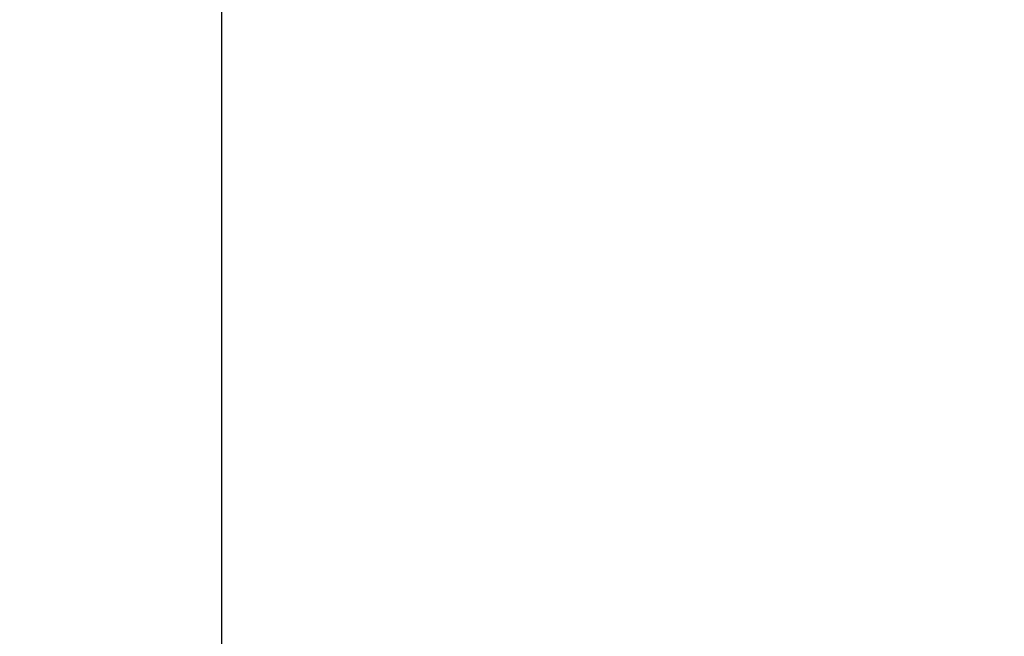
# Model space of a CAD drawing. Header units: metres. Extents: x 63115 to 703450, y -261936 to -53969.
# Tile 87 of 197: x 164880.67 to 164886.19, y -134567.52 to -134564.06. Entities that reach past the tile are written whole.
import ezdxf

# ---------------------------------------------------------------- set-up
doc = ezdxf.new("R2010")
doc.units = ezdxf.units.M
doc.linetypes.add('DASHDOT2', pattern=[12.7, 6.35, -3.175, 0, -3.175])
doc.layers.add('_01-STRAMIENEN', color=253, linetype='DASHDOT2')
doc.layers.add('_03-PROJECTION', color=1, linetype='Continuous')
doc.layers.add('_01Hulplijnen', color=6, linetype='Continuous', plot=False)

# ---------------------------------------------------------------- blocks, each defined once
blk = doc.blocks.new('*U244')
at = {"layer": '_01-STRAMIENEN'}
blk.add_lwpolyline([(3950, 5487.358), (3950, -4768.642)], dxfattribs=at)
at = {"layer": '_01Hulplijnen'}
blk.add_lwpolyline([(3950, 5487.358), (3950, -4768.642)], dxfattribs=at)
blk = doc.blocks.new('*U198')
at = {"layer": '_01Hulplijnen'}
blk.add_lwpolyline([(3950, -766.0302), (3950, -4752.8389)], dxfattribs=at)

msp = doc.modelspace()

# ---------------------------------------------------------------- linework, layer by layer
at = {"layer": '_03-PROJECTION'}
for start_param, end_param in [(5.35272, 10.194284), (0.531155, 2.601165)]:
    msp.add_ellipse((160931.8001, -130410.6056), major_axis=(-6500, 0), ratio=0.638462, start_param=start_param, end_param=end_param, dxfattribs=at)

# ---------------------------------------------------------------- block references
for name in ['*U244', '*U198']:
    msp.add_blockref(name, (160931.8001, -130410.6056), dxfattribs=at)

doc.saveas('drawing.dxf')
